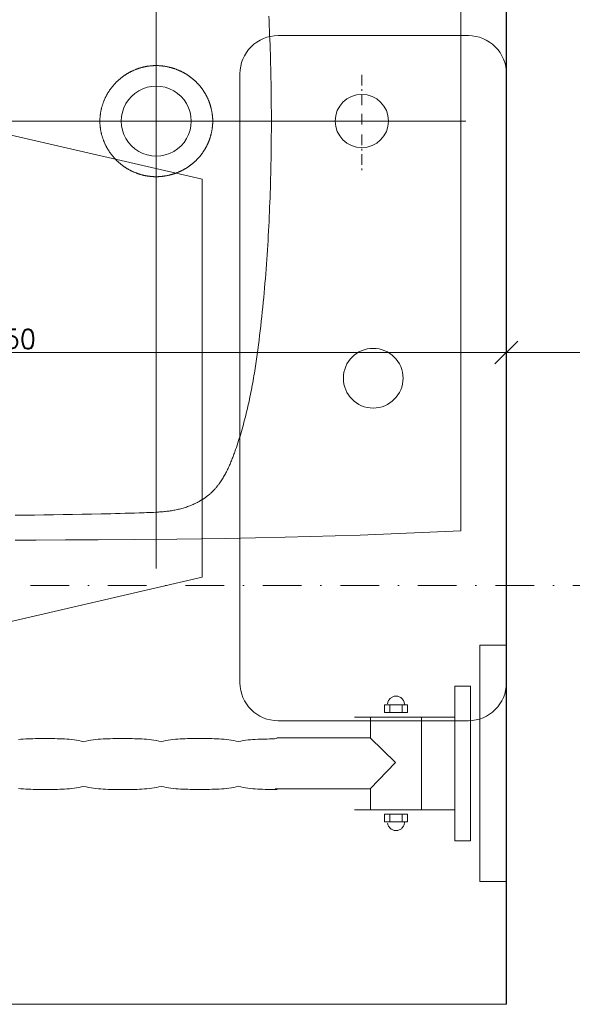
# Model space of a CAD drawing. Header units: millimetres. Extents: x -1893473 to 942156, y -568027 to 942944.
# Tile 140 of 256: x 151797 to 152160, y -498894 to -498247. Entities that reach past the tile are written whole.
import ezdxf
from ezdxf.enums import TextEntityAlignment as Align

# ---------------------------------------------------------------- set-up
doc = ezdxf.new("R2010")
doc.units = ezdxf.units.MM
doc.header["$LTSCALE"] = 0.2
doc.linetypes.add('DASHDOT', pattern=[25.4, 12.7, -6.35, 0, -6.35])
doc.linetypes.add('HIDDEN2', pattern=[4.7625, 3.175, -1.5875])
doc.layers.get('0').update_dxf_attribs({"lineweight": 0})
for name, color, linetype, lineweight in [('!! 0_ Istn-sciany', 7, 'Continuous', 30), ('!! 0_Opis_pom', 9, 'Continuous', 13), ('!! 0_Osie', 1, 'DASHDOT', 13), ('!! 1_OPIS POM NOWE', 140, 'Continuous', 5), ('!! 2_wypos-sanitarne', 240, 'Continuous', 9), ('!! wymiary osi', 250, 'Continuous', 9), ('P-Opis nadproża', 150, 'Continuous', 9), ('P-Osie', 1, 'DASHDOT', 18)]:
    doc.layers.add(name, color=color, linetype=linetype, lineweight=lineweight)
doc.layers.add('!! 2_WYBURZENIA DO REMONTU', color=7, linetype='Continuous', lineweight=0, true_color=0x4d4d4d, plot=False)
doc.layers.add('Powierzchnia', color=140, linetype='Continuous', lineweight=5, plot=False)
doc.styles.add('ARIAL', font='tahoma.ttf')
doc.styles.add('TXT', font='simplex.shx')
doc.dimstyles.new('DIM50', dxfattribs={"dimscale": 5, "dimtxt": 2.5, "dimasz": 1.5, "dimexe": 0, "dimexo": 0, "dimgap": 0.5, "dimtad": 1, "dimdec": 4, "dimrnd": 0.5, "dimdsep": 46, "dimtxsty": 'TXT', "dimblk1": 'TICK1', "dimblk2": 'TICK1', "dimsah": 1, "dimcen": 0, "dimse1": 1, "dimse2": 1, "dimclrd": 1, "dimclre": 7, "dimclrt": 9, "dimadec": 0, "dimazin": 0, "dimtfac": 1, "dimtdec": 4, "dimtmove": 2, "dimatfit": 3, "dimldrblk": 'TICK1', "dimfxl": 1, "dimtolj": 1, "dimarcsym": 0})

# ---------------------------------------------------------------- blocks, each defined once
blk = doc.blocks.new('BLOK OSI')
at = {"layer": 'P-Osie'}
blk.add_lwpolyline([(48625.506, -198090.088), (53810.61, -198090.088)], dxfattribs=at)
blk = doc.blocks.new('A$C351F644B')
for p, q in [((-16.707, 35.716), (-13.073, 19.983)), ((16.707, 35.716), (13.073, 19.983)), ((13.073, 19.983), (-13.073, 19.983)), ((-20, 17.5), (20, 17.5)), ((-22.5, 2.5), (-22.5, 15)), ((22.5, 15), (22.5, 2.5)), ((20, 0), (-20, 0))]:
    blk.add_line(p, q)
blk.add_circle((0, 8.75), 1.959)
for centre, start, end in [((-20, 15), 90, 180), ((20, 15), 0, 90), ((-20, 2.5), 180, 270), ((20, 2.5), 270, 0)]:
    blk.add_arc(centre, 2.5, start, end)
blk = doc.blocks.new('umywalka niep')
for p, q in [((-1.75, -33.909), (-1.75, -49.44)), ((0, -33.909), (-1.75, -33.909)), ((0, -49.44), (0, -33.909)), ((-2.363, -36.598), (-3.378, -36.598)), ((-3.378, -36.598), (-3.378, -46.752)), ((-2.363, -46.752), (-2.363, -36.598)), ((-7.708, -37.502), (-7.736, -37.547)), ((-7.677, -37.459), (-7.708, -37.502)), ((-7.641, -37.42), (-7.677, -37.459)), ((-7.602, -37.384), (-7.641, -37.42)), ((-7.559, -37.352), (-7.602, -37.384)), ((-7.514, -37.325), (-7.559, -37.352)), ((-7.465, -37.302), (-7.514, -37.325)), ((-7.415, -37.283), (-7.465, -37.302)), ((-7.362, -37.269), (-7.415, -37.283)), ((-7.307, -37.261), (-7.362, -37.269)), ((-7.25, -37.258), (-7.307, -37.261)), ((-7.194, -37.261), (-7.25, -37.258)), ((-7.139, -37.269), (-7.194, -37.261)), ((-7.087, -37.283), (-7.139, -37.269)), ((-7.036, -37.302), (-7.087, -37.283)), ((-6.988, -37.325), (-7.036, -37.302)), ((-6.942, -37.352), (-6.988, -37.325)), ((-6.899, -37.384), (-6.942, -37.352)), ((-6.86, -37.42), (-6.899, -37.384)), ((-6.824, -37.459), (-6.86, -37.42)), ((-6.793, -37.502), (-6.824, -37.459)), ((-6.765, -37.547), (-6.793, -37.502)), ((-8.012, -38.34), (-8.012, -37.833)), ((-8.012, -37.833), (-6.489, -37.833)), ((-7.792, -37.699), (-7.8, -37.754)), ((-7.778, -37.646), (-7.792, -37.699)), ((-7.759, -37.596), (-7.778, -37.646)), ((-7.736, -37.547), (-7.759, -37.596)), ((-7.651, -37.828), (-7.651, -38.328)), ((-6.849, -37.828), (-6.849, -38.328)), ((-6.741, -37.596), (-6.765, -37.547)), ((-6.723, -37.646), (-6.741, -37.596)), ((-6.709, -37.699), (-6.723, -37.646)), ((-6.701, -37.754), (-6.709, -37.699)), ((-6.698, -37.811), (-6.701, -37.754)), ((-6.698, -37.811), (-6.698, -37.811)), ((-6.489, -37.833), (-6.489, -38.34)), ((-3.384, -38.628), (-9.984, -38.628)), ((-8.935, -39.986), (-8.935, -38.626)), ((-6.489, -38.34), (-8.012, -38.34)), ((-5.584, -44.689), (-5.584, -38.626)), ((-31.893, -40.092), (-32.052, -40.108)), ((-31.734, -40.078), (-31.893, -40.092)), ((-31.574, -40.068), (-31.734, -40.078)), ((-31.415, -40.06), (-31.574, -40.068)), ((-31.256, -40.054), (-31.415, -40.06)), ((-31.097, -40.05), (-31.256, -40.054)), ((-30.938, -40.047), (-31.097, -40.05)), ((-30.779, -40.046), (-30.938, -40.047)), ((-30.619, -40.045), (-30.779, -40.046)), ((-30.46, -40.045), (-30.619, -40.045)), ((-30.301, -40.045), (-30.46, -40.045)), ((-30.142, -40.045), (-30.301, -40.045)), ((-29.984, -40.045), (-30.142, -40.045)), ((-29.825, -40.046), (-29.984, -40.045)), ((-29.666, -40.047), (-29.825, -40.046)), ((-29.508, -40.05), (-29.666, -40.047)), ((-29.349, -40.054), (-29.508, -40.05)), ((-29.19, -40.06), (-29.349, -40.054)), ((-29.031, -40.068), (-29.19, -40.06)), ((-28.873, -40.079), (-29.031, -40.068)), ((-28.714, -40.092), (-28.873, -40.079)), ((-28.556, -40.108), (-28.714, -40.092)), ((-26.81, -40.092), (-26.968, -40.108)), ((-26.651, -40.079), (-26.81, -40.092)), ((-26.492, -40.069), (-26.651, -40.079)), ((-26.333, -40.06), (-26.492, -40.069)), ((-26.175, -40.054), (-26.333, -40.06)), ((-26.016, -40.05), (-26.175, -40.054)), ((-25.857, -40.048), (-26.016, -40.05)), ((-25.699, -40.046), (-25.857, -40.048)), ((-25.54, -40.046), (-25.699, -40.046)), ((-25.381, -40.046), (-25.54, -40.046)), ((-25.222, -40.046), (-25.381, -40.046)), ((-25.063, -40.046), (-25.222, -40.046)), ((-24.904, -40.046), (-25.063, -40.046)), ((-24.745, -40.046), (-24.904, -40.046)), ((-24.586, -40.048), (-24.745, -40.046)), ((-24.427, -40.05), (-24.586, -40.048)), ((-24.267, -40.055), (-24.427, -40.05)), ((-24.108, -40.06), (-24.267, -40.055)), ((-23.949, -40.069), (-24.108, -40.06)), ((-23.79, -40.079), (-23.949, -40.069)), ((-23.63, -40.092), (-23.79, -40.079)), ((-23.471, -40.109), (-23.63, -40.092)), ((-21.743, -40.09), (-21.902, -40.107)), ((-21.583, -40.076), (-21.743, -40.09)), ((-21.423, -40.065), (-21.583, -40.076)), ((-21.262, -40.057), (-21.423, -40.065)), ((-21.101, -40.05), (-21.262, -40.057)), ((-20.94, -40.045), (-21.101, -40.05)), ((-20.78, -40.042), (-20.94, -40.045)), ((-20.62, -40.04), (-20.78, -40.042)), ((-20.461, -40.039), (-20.62, -40.04)), ((-20.303, -40.039), (-20.461, -40.039)), ((-20.147, -40.039), (-20.303, -40.039)), ((-19.987, -40.039), (-20.147, -40.039)), ((-19.827, -40.039), (-19.987, -40.039)), ((-19.667, -40.04), (-19.827, -40.039)), ((-19.507, -40.042), (-19.667, -40.04)), ((-19.347, -40.045), (-19.507, -40.042)), ((-19.187, -40.05), (-19.347, -40.045)), ((-19.028, -40.056), (-19.187, -40.05)), ((-18.868, -40.065), (-19.028, -40.056)), ((-18.708, -40.075), (-18.868, -40.065)), ((-18.549, -40.089), (-18.708, -40.075)), ((-18.39, -40.105), (-18.549, -40.089)), ((-16.336, -40.091), (-16.493, -40.098)), ((-16.179, -40.085), (-16.336, -40.091)), ((-16.022, -40.08), (-16.179, -40.085)), ((-15.865, -40.076), (-16.022, -40.08)), ((-15.708, -40.072), (-15.865, -40.076)), ((-15.551, -40.066), (-15.708, -40.072)), ((-15.394, -40.06), (-15.551, -40.066)), ((-15.237, -40.051), (-15.394, -40.06)), ((-15.08, -40.04), (-15.237, -40.051)), ((-8.959, -40), (-15.082, -40)), ((-15.08, -40.04), (-15.08, -40.04)), ((-7.293, -41.621), (-8.946, -39.994)), ((-28.397, -40.128), (-28.556, -40.108)), ((-28.238, -40.152), (-28.397, -40.128)), ((-28.079, -40.179), (-28.238, -40.152)), ((-27.92, -40.211), (-28.079, -40.179)), ((-27.761, -40.248), (-27.92, -40.211)), ((-27.603, -40.211), (-27.761, -40.248)), ((-27.444, -40.179), (-27.603, -40.211)), ((-27.286, -40.152), (-27.444, -40.179)), ((-27.127, -40.128), (-27.286, -40.152)), ((-26.968, -40.108), (-27.127, -40.128)), ((-23.312, -40.129), (-23.471, -40.109)), ((-23.153, -40.152), (-23.312, -40.129)), ((-22.993, -40.18), (-23.153, -40.152)), ((-22.834, -40.212), (-22.993, -40.18)), ((-22.675, -40.249), (-22.834, -40.212)), ((-22.524, -40.212), (-22.675, -40.249)), ((-22.371, -40.18), (-22.524, -40.212)), ((-22.216, -40.152), (-22.371, -40.18)), ((-22.06, -40.128), (-22.216, -40.152)), ((-21.902, -40.107), (-22.06, -40.128)), ((-18.23, -40.125), (-18.39, -40.105)), ((-18.07, -40.148), (-18.23, -40.125)), ((-17.911, -40.175), (-18.07, -40.148)), ((-17.751, -40.207), (-17.911, -40.175)), ((-17.591, -40.243), (-17.751, -40.207)), ((-17.434, -40.207), (-17.591, -40.243)), ((-17.278, -40.178), (-17.434, -40.207)), ((-17.121, -40.154), (-17.278, -40.178)), ((-16.964, -40.135), (-17.121, -40.154)), ((-16.807, -40.119), (-16.964, -40.135)), ((-16.65, -40.107), (-16.807, -40.119)), ((-16.493, -40.098), (-16.65, -40.107)), ((-8.951, -43.352), (-7.293, -41.621)), ((-31.884, -43.338), (-32.045, -43.322)), ((-28.549, -43.322), (-28.706, -43.339)), ((-28.391, -43.303), (-28.549, -43.322)), ((-28.233, -43.279), (-28.391, -43.303)), ((-28.074, -43.252), (-28.233, -43.279)), ((-27.914, -43.221), (-28.074, -43.252)), ((-27.754, -43.186), (-27.914, -43.221)), ((-27.596, -43.221), (-27.754, -43.186)), ((-27.437, -43.252), (-27.596, -43.221)), ((-27.278, -43.279), (-27.437, -43.252)), ((-27.119, -43.303), (-27.278, -43.279)), ((-26.96, -43.322), (-27.119, -43.303)), ((-26.801, -43.339), (-26.96, -43.322)), ((-23.459, -43.323), (-23.618, -43.339)), ((-23.299, -43.303), (-23.459, -43.323)), ((-23.14, -43.28), (-23.299, -43.303)), ((-22.98, -43.253), (-23.14, -43.28)), ((-22.821, -43.222), (-22.98, -43.253)), ((-22.661, -43.187), (-22.821, -43.222)), ((-22.506, -43.222), (-22.661, -43.187)), ((-22.35, -43.253), (-22.506, -43.222)), ((-22.194, -43.279), (-22.35, -43.253)), ((-22.037, -43.302), (-22.194, -43.279)), ((-21.879, -43.321), (-22.037, -43.302)), ((-21.721, -43.337), (-21.879, -43.321)), ((-18.379, -43.319), (-18.538, -43.335)), ((-18.221, -43.299), (-18.379, -43.319)), ((-18.065, -43.275), (-18.221, -43.299)), ((-17.91, -43.248), (-18.065, -43.275)), ((-17.757, -43.216), (-17.91, -43.248)), ((-17.606, -43.18), (-17.757, -43.216)), ((-17.449, -43.216), (-17.606, -43.18)), ((-17.291, -43.248), (-17.449, -43.216)), ((-17.133, -43.275), (-17.291, -43.248)), ((-16.974, -43.299), (-17.133, -43.275)), ((-16.815, -43.319), (-16.974, -43.299)), ((-16.656, -43.335), (-16.815, -43.319)), ((-31.723, -43.352), (-31.884, -43.338)), ((-31.562, -43.363), (-31.723, -43.352)), ((-31.402, -43.371), (-31.562, -43.363)), ((-31.241, -43.377), (-31.402, -43.371)), ((-31.08, -43.382), (-31.241, -43.377)), ((-30.919, -43.385), (-31.08, -43.382)), ((-30.759, -43.387), (-30.919, -43.385)), ((-30.598, -43.388), (-30.759, -43.387)), ((-30.437, -43.388), (-30.598, -43.388)), ((-30.276, -43.389), (-30.437, -43.388)), ((-30.119, -43.388), (-30.276, -43.389)), ((-29.962, -43.388), (-30.119, -43.388)), ((-29.805, -43.387), (-29.962, -43.388)), ((-29.648, -43.385), (-29.805, -43.387)), ((-29.491, -43.382), (-29.648, -43.385)), ((-29.334, -43.377), (-29.491, -43.382)), ((-29.178, -43.371), (-29.334, -43.377)), ((-29.021, -43.363), (-29.178, -43.371)), ((-28.864, -43.352), (-29.021, -43.363)), ((-28.706, -43.339), (-28.864, -43.352)), ((-26.642, -43.352), (-26.801, -43.339)), ((-26.483, -43.363), (-26.642, -43.352)), ((-26.325, -43.372), (-26.483, -43.363)), ((-26.166, -43.378), (-26.325, -43.372)), ((-26.007, -43.383), (-26.166, -43.378)), ((-25.848, -43.386), (-26.007, -43.383)), ((-25.69, -43.388), (-25.848, -43.386)), ((-25.531, -43.389), (-25.69, -43.388)), ((-25.371, -43.389), (-25.531, -43.389)), ((-25.212, -43.389), (-25.371, -43.389)), ((-25.053, -43.389), (-25.212, -43.389)), ((-24.894, -43.389), (-25.053, -43.389)), ((-24.734, -43.388), (-24.894, -43.389)), ((-24.575, -43.386), (-24.734, -43.388)), ((-24.415, -43.383), (-24.575, -43.386)), ((-24.256, -43.378), (-24.415, -43.383)), ((-24.096, -43.372), (-24.256, -43.378)), ((-23.937, -43.363), (-24.096, -43.372)), ((-23.778, -43.352), (-23.937, -43.363)), ((-23.618, -43.339), (-23.778, -43.352)), ((-21.562, -43.35), (-21.721, -43.337)), ((-21.404, -43.36), (-21.562, -43.35)), ((-21.246, -43.368), (-21.404, -43.36)), ((-21.087, -43.373), (-21.246, -43.368)), ((-20.929, -43.377), (-21.087, -43.373)), ((-20.771, -43.38), (-20.929, -43.377)), ((-20.614, -43.382), (-20.771, -43.38)), ((-20.458, -43.382), (-20.614, -43.382)), ((-20.302, -43.382), (-20.458, -43.382)), ((-20.147, -43.383), (-20.302, -43.382)), ((-19.988, -43.382), (-20.147, -43.383)), ((-19.827, -43.382), (-19.988, -43.382)), ((-19.666, -43.381), (-19.827, -43.382)), ((-19.505, -43.38), (-19.666, -43.381)), ((-19.343, -43.377), (-19.505, -43.38)), ((-19.181, -43.373), (-19.343, -43.377)), ((-19.02, -43.367), (-19.181, -43.373)), ((-18.858, -43.359), (-19.02, -43.367)), ((-18.697, -43.348), (-18.858, -43.359)), ((-18.538, -43.335), (-18.697, -43.348)), ((-16.496, -43.349), (-16.656, -43.335)), ((-16.336, -43.359), (-16.496, -43.349)), ((-16.176, -43.367), (-16.336, -43.359)), ((-16.015, -43.374), (-16.176, -43.367)), ((-15.855, -43.378), (-16.015, -43.374)), ((-15.695, -43.381), (-15.855, -43.378)), ((-15.535, -43.382), (-15.695, -43.381)), ((-15.374, -43.383), (-15.535, -43.382)), ((-15.215, -43.383), (-15.374, -43.383)), ((-15.055, -43.383), (-15.215, -43.383)), ((-15.192, -43.352), (-8.951, -43.352)), ((-15.055, -43.383), (-15.055, -43.383)), ((-8.935, -44.689), (-8.935, -43.359)), ((-3.384, -44.721), (-9.984, -44.721)), ((-8.012, -45.514), (-8.012, -45.006)), ((-8.012, -45.006), (-6.489, -45.006)), ((-7.651, -45.518), (-7.651, -45.019)), ((-6.849, -45.518), (-6.849, -45.019)), ((-6.489, -45.006), (-6.489, -45.514)), ((-6.489, -45.514), (-8.012, -45.514)), ((-7.792, -45.647), (-7.8, -45.592)), ((-7.778, -45.7), (-7.792, -45.647)), ((-7.759, -45.751), (-7.778, -45.7)), ((-7.736, -45.799), (-7.759, -45.751)), ((-7.708, -45.845), (-7.736, -45.799)), ((-7.677, -45.887), (-7.708, -45.845)), ((-7.641, -45.926), (-7.677, -45.887)), ((-6.824, -45.887), (-6.86, -45.926)), ((-6.793, -45.845), (-6.824, -45.887)), ((-6.765, -45.799), (-6.793, -45.845)), ((-6.741, -45.751), (-6.765, -45.799)), ((-6.723, -45.7), (-6.741, -45.751)), ((-6.709, -45.647), (-6.723, -45.7)), ((-6.701, -45.592), (-6.709, -45.647)), ((-6.698, -45.536), (-6.701, -45.592)), ((-6.698, -45.536), (-6.698, -45.536)), ((-7.602, -45.962), (-7.641, -45.926)), ((-7.559, -45.994), (-7.602, -45.962)), ((-7.514, -46.022), (-7.559, -45.994)), ((-7.465, -46.045), (-7.514, -46.022)), ((-7.415, -46.064), (-7.465, -46.045)), ((-7.362, -46.077), (-7.415, -46.064)), ((-7.307, -46.086), (-7.362, -46.077)), ((-7.25, -46.089), (-7.307, -46.086)), ((-7.194, -46.086), (-7.25, -46.089)), ((-7.139, -46.077), (-7.194, -46.086)), ((-7.087, -46.064), (-7.139, -46.077)), ((-7.036, -46.045), (-7.087, -46.064)), ((-6.988, -46.022), (-7.036, -46.045)), ((-6.942, -45.994), (-6.988, -46.022)), ((-6.899, -45.962), (-6.942, -45.994)), ((-6.86, -45.926), (-6.899, -45.962)), ((-3.378, -46.752), (-2.363, -46.752)), ((-1.75, -49.44), (0, -49.44))]:
    blk.add_line(p, q)
blk = doc.blocks.new('A$Cfa5879fe')
for points in [[(-0.26899, -0.00001), (0.26899, 0.00001)], [(-0.269, -0.00004), (-0.27185, -0.06611), (-0.27328, -0.11534), (-0.27405, -0.15428), (-0.2745, -0.18653), (-0.27478, -0.21409), (-0.27495, -0.23818), (-0.27507, -0.25961), (-0.27513, -0.27892), (-0.27514, -0.28919)], [(-0.03104, -0.06497), (-0.0322, -0.06497)], [(-0.0217, -0.06497), (-0.0287, -0.06497)], [(-0.0182, -0.06497), (-0.01937, -0.06497)], [(-0.00887, -0.06497), (-0.01587, -0.06497)], [(0.00475, -0.06495), (-0.00225, -0.06495)], [(0.01758, -0.06495), (0.01058, -0.06495)], [(0.02108, -0.06495), (0.01991, -0.06495)], [(0.03041, -0.06495), (0.02341, -0.06495)], [(-0.00005, -0.12438), (-0.00319, -0.12438), (-0.00632, -0.12439), (-0.00946, -0.12441), (-0.01259, -0.12444), (-0.01572, -0.12447), (-0.01886, -0.1245), (-0.02199, -0.12455), (-0.02512, -0.1246), (-0.02826, -0.12466), (-0.03139, -0.12472), (-0.03452, -0.12479), (-0.03766, -0.12487), (-0.04079, -0.12496), (-0.04392, -0.12505), (-0.04705, -0.12515), (-0.05019, -0.12526), (-0.05332, -0.12538), (-0.05645, -0.1255), (-0.05958, -0.12563), (-0.06271, -0.12577), (-0.06584, -0.12592), (-0.06897, -0.12607), (-0.0721, -0.12624), (-0.07523, -0.12641), (-0.07836, -0.12659), (-0.08149, -0.12677), (-0.08462, -0.12697), (-0.08774, -0.12718), (-0.09087, -0.12739), (-0.094, -0.12761), (-0.09712, -0.12784), (-0.10025, -0.12808), (-0.10337, -0.12833), (-0.10649, -0.12859), (-0.10961, -0.12886), (-0.11274, -0.12914), (-0.11586, -0.12943), (-0.11898, -0.12972), (-0.1221, -0.13003), (-0.12521, -0.13035), (-0.12833, -0.13067), (-0.13145, -0.13101), (-0.13456, -0.13135), (-0.13767, -0.13171), (-0.14079, -0.13208), (-0.1439, -0.13246), (-0.14545, -0.13265), (-0.14701, -0.13285), (-0.14856, -0.13305), (-0.15011, -0.13326), (-0.15167, -0.13347), (-0.15322, -0.13368), (-0.15477, -0.1339), (-0.15632, -0.13412), (-0.15787, -0.13435), (-0.15942, -0.13458), (-0.16097, -0.13482), (-0.16252, -0.13506), (-0.16407, -0.13531), (-0.16561, -0.13556), (-0.16716, -0.13582), (-0.1687, -0.13608), (-0.17025, -0.13635), (-0.17179, -0.13663), (-0.17333, -0.13691), (-0.17487, -0.1372), (-0.17641, -0.13749), (-0.17795, -0.13779), (-0.17948, -0.1381), (-0.18102, -0.13842), (-0.18255, -0.13874), (-0.18408, -0.13907), (-0.18562, -0.13941), (-0.18714, -0.13975), (-0.18867, -0.1401), (-0.1902, -0.14046), (-0.19172, -0.14083), (-0.19324, -0.14121), (-0.19476, -0.14159), (-0.19628, -0.14198), (-0.19779, -0.14238), (-0.1993, -0.14279), (-0.20081, -0.14321), (-0.20232, -0.14364), (-0.20383, -0.14407), (-0.20533, -0.14452), (-0.20683, -0.14497), (-0.20833, -0.14543), (-0.20982, -0.1459), (-0.21131, -0.14638), (-0.2128, -0.14687), (-0.21429, -0.14737), (-0.21577, -0.14788), (-0.21725, -0.1484), (-0.21799, -0.14866), (-0.21872, -0.14893), (-0.21946, -0.1492), (-0.22019, -0.14947), (-0.22093, -0.14975), (-0.22166, -0.15003), (-0.22238, -0.15032), (-0.22311, -0.15061), (-0.22384, -0.15091), (-0.22456, -0.15121), (-0.22528, -0.15152), (-0.226, -0.15183), (-0.22671, -0.15215), (-0.22743, -0.15248), (-0.22814, -0.15281), (-0.22884, -0.15315), (-0.22955, -0.1535), (-0.23025, -0.15385), (-0.23094, -0.15421), (-0.23163, -0.15458), (-0.23232, -0.15496), (-0.233, -0.15534), (-0.23368, -0.15573), (-0.23435, -0.15614), (-0.23502, -0.15655), (-0.23568, -0.15697), (-0.23634, -0.1574), (-0.23699, -0.15784), (-0.23763, -0.15829), (-0.23826, -0.15875), (-0.23858, -0.15898), (-0.23889, -0.15922), (-0.2392, -0.15946), (-0.23951, -0.1597), (-0.23982, -0.15995), (-0.24012, -0.16019), (-0.24042, -0.16044), (-0.24072, -0.1607), (-0.24102, -0.16095), (-0.24131, -0.16121), (-0.24161, -0.16147), (-0.2419, -0.16173), (-0.24218, -0.162), (-0.24247, -0.16227), (-0.24275, -0.16254), (-0.24303, -0.16282), (-0.24331, -0.1631), (-0.24358, -0.16338), (-0.24385, -0.16366), (-0.24412, -0.16394), (-0.24438, -0.16423), (-0.24465, -0.16452), (-0.2449, -0.16482), (-0.24516, -0.16512), (-0.24541, -0.16542), (-0.24566, -0.16572), (-0.24591, -0.16602), (-0.24615, -0.16633), (-0.24639, -0.16664), (-0.24663, -0.16695), (-0.24686, -0.16727), (-0.24709, -0.16758), (-0.24732, -0.1679), (-0.24754, -0.16822), (-0.24776, -0.16855), (-0.24798, -0.16887), (-0.2482, -0.1692), (-0.24841, -0.16953), (-0.24862, -0.16986), (-0.24882, -0.1702), (-0.24903, -0.17053), (-0.24923, -0.17087), (-0.24943, -0.17121), (-0.24962, -0.17155), (-0.24981, -0.17189), (-0.25, -0.17223), (-0.25019, -0.17258), (-0.25037, -0.17292), (-0.25073, -0.17362), (-0.25107, -0.17433), (-0.25141, -0.17503), (-0.25173, -0.17575), (-0.25204, -0.17647), (-0.25234, -0.17719), (-0.25263, -0.17792), (-0.25291, -0.17865), (-0.25318, -0.17939), (-0.25344, -0.18013), (-0.25368, -0.18087), (-0.25392, -0.18162), (-0.25414, -0.18237), (-0.25436, -0.18312), (-0.25456, -0.18388), (-0.25475, -0.18464), (-0.25494, -0.1854), (-0.25511, -0.18617), (-0.25528, -0.18693), (-0.25543, -0.1877), (-0.25558, -0.18847), (-0.25571, -0.18924), (-0.25584, -0.19002), (-0.25596, -0.19079), (-0.25607, -0.19157), (-0.25617, -0.19234), (-0.25627, -0.19312), (-0.25636, -0.1939), (-0.25644, -0.19468), (-0.25651, -0.19546), (-0.25658, -0.19624), (-0.25665, -0.19702), (-0.25671, -0.1978), (-0.25676, -0.19858), (-0.25681, -0.19937), (-0.25686, -0.20015), (-0.25694, -0.20171), (-0.25701, -0.20328), (-0.25708, -0.20484), (-0.25713, -0.20641), (-0.25719, -0.20798), (-0.25729, -0.21111), (-0.25739, -0.21424), (-0.25748, -0.21737), (-0.25757, -0.22051), (-0.25766, -0.22364), (-0.25774, -0.22677), (-0.25782, -0.2299), (-0.25789, -0.23304), (-0.25797, -0.23617), (-0.2581, -0.24244), (-0.25822, -0.2487), (-0.25834, -0.25497), (-0.25844, -0.26124), (-0.25853, -0.2675), (-0.25862, -0.27377), (-0.2587, -0.28004), (-0.25878, -0.28631), (-0.25884, -0.29257)], [(0.00007, -0.12438), (0.0032, -0.12438), (0.00633, -0.12439), (0.00947, -0.12441), (0.0126, -0.12444), (0.01573, -0.12447), (0.01887, -0.1245), (0.022, -0.12455), (0.02514, -0.1246), (0.02827, -0.12466), (0.0314, -0.12472), (0.03454, -0.12479), (0.03767, -0.12487), (0.0408, -0.12496), (0.04393, -0.12505), (0.04707, -0.12515), (0.0502, -0.12526), (0.05333, -0.12538), (0.05646, -0.1255), (0.05959, -0.12563), (0.06272, -0.12577), (0.06585, -0.12592), (0.06898, -0.12607)], [(0.00001, -0.16287), (-0.00027, -0.16287), (-0.00055, -0.16288), (-0.00083, -0.16289), (-0.00111, -0.1629), (-0.00139, -0.16291), (-0.00167, -0.16293), (-0.00195, -0.16295), (-0.00223, -0.16297), (-0.0025, -0.16299), (-0.00278, -0.16301), (-0.00306, -0.16304), (-0.00334, -0.16307), (-0.00362, -0.1631), (-0.00389, -0.16313), (-0.00417, -0.16316), (-0.00445, -0.1632), (-0.00473, -0.16324), (-0.005, -0.16328), (-0.00528, -0.16332), (-0.00555, -0.16336), (-0.00583, -0.16341), (-0.0061, -0.16346), (-0.00638, -0.16351), (-0.00665, -0.16356), (-0.00693, -0.16361), (-0.0072, -0.16367), (-0.00747, -0.16373), (-0.00775, -0.16379), (-0.00802, -0.16385), (-0.00829, -0.16391), (-0.00856, -0.16398), (-0.00883, -0.16405), (-0.0091, -0.16412), (-0.00937, -0.16419), (-0.00964, -0.16427), (-0.00991, -0.16434), (-0.01018, -0.16442), (-0.01045, -0.1645), (-0.01071, -0.16458), (-0.01098, -0.16467), (-0.01125, -0.16476), (-0.01151, -0.16484), (-0.01178, -0.16494), (-0.01204, -0.16503), (-0.0123, -0.16512), (-0.01256, -0.16522), (-0.01283, -0.16532), (-0.01309, -0.16542), (-0.01335, -0.16552), (-0.0136, -0.16563), (-0.01386, -0.16573), (-0.01412, -0.16584), (-0.01438, -0.16595), (-0.01463, -0.16607), (-0.01489, -0.16618), (-0.01514, -0.1663), (-0.01539, -0.16642), (-0.01565, -0.16654), (-0.0159, -0.16666), (-0.01615, -0.16678), (-0.0164, -0.16691), (-0.01664, -0.16704), (-0.01689, -0.16717), (-0.01714, -0.1673), (-0.01738, -0.16744), (-0.01763, -0.16757), (-0.01787, -0.16771), (-0.01811, -0.16785), (-0.01835, -0.16799), (-0.01859, -0.16814), (-0.01883, -0.16828), (-0.01907, -0.16843), (-0.0193, -0.16858), (-0.01954, -0.16873), (-0.01977, -0.16888), (-0.02001, -0.16904), (-0.02024, -0.16919), (-0.02047, -0.16935), (-0.0207, -0.16951), (-0.02092, -0.16967), (-0.02115, -0.16984), (-0.02138, -0.17), (-0.0216, -0.17017), (-0.02182, -0.17034), (-0.02204, -0.17051), (-0.02226, -0.17068), (-0.02248, -0.17085), (-0.0227, -0.17103), (-0.02292, -0.17121), (-0.02313, -0.17139), (-0.02334, -0.17157), (-0.02356, -0.17175), (-0.02377, -0.17193), (-0.02398, -0.17212), (-0.02418, -0.1723), (-0.02439, -0.17249), (-0.02459, -0.17268), (-0.0248, -0.17287), (-0.025, -0.17307), (-0.0252, -0.17326), (-0.0254, -0.17346), (-0.0256, -0.17366), (-0.02579, -0.17385), (-0.02599, -0.17405), (-0.02618, -0.17426), (-0.02637, -0.17446), (-0.02656, -0.17467), (-0.02675, -0.17487), (-0.02694, -0.17508), (-0.02712, -0.17529), (-0.02731, -0.1755), (-0.02749, -0.17571), (-0.02767, -0.17592), (-0.02785, -0.17614), (-0.02802, -0.17635), (-0.0282, -0.17657), (-0.02837, -0.17679), (-0.02855, -0.17701), (-0.02872, -0.17723), (-0.02889, -0.17745), (-0.02905, -0.17768), (-0.02922, -0.1779), (-0.02938, -0.17813), (-0.02955, -0.17836), (-0.02971, -0.17858), (-0.02987, -0.17881), (-0.03002, -0.17904), (-0.03018, -0.17928), (-0.03033, -0.17951), (-0.03049, -0.17974), (-0.03064, -0.17998), (-0.03079, -0.18022), (-0.03093, -0.18045), (-0.03108, -0.18069), (-0.03122, -0.18093), (-0.03136, -0.18117), (-0.0315, -0.18141), (-0.03164, -0.18166), (-0.03178, -0.1819), (-0.03191, -0.18215), (-0.03204, -0.18239), (-0.03218, -0.18264), (-0.0323, -0.18289), (-0.03243, -0.18313), (-0.03256, -0.18338), (-0.03268, -0.18364), (-0.0328, -0.18389), (-0.03292, -0.18414), (-0.03304, -0.18439), (-0.03315, -0.18465), (-0.03327, -0.1849), (-0.03338, -0.18516), (-0.03349, -0.18542), (-0.0336, -0.18567), (-0.0337, -0.18593), (-0.03381, -0.18619), (-0.03391, -0.18645), (-0.03401, -0.18671), (-0.03411, -0.18697), (-0.0342, -0.18724), (-0.0343, -0.1875), (-0.03439, -0.18776), (-0.03448, -0.18803), (-0.03457, -0.18829), (-0.03465, -0.18856), (-0.03474, -0.18882), (-0.03482, -0.18909), (-0.0349, -0.18936), (-0.03498, -0.18963), (-0.03506, -0.1899), (-0.03513, -0.19016), (-0.0352, -0.19043), (-0.03527, -0.1907), (-0.03534, -0.19098), (-0.03541, -0.19125), (-0.03547, -0.19152), (-0.03554, -0.19179), (-0.0356, -0.19206), (-0.03566, -0.19234), (-0.03571, -0.19261), (-0.03577, -0.19288), (-0.03582, -0.19316), (-0.03587, -0.19343), (-0.03592, -0.19371), (-0.03597, -0.19398), (-0.03602, -0.19426), (-0.03606, -0.19453), (-0.0361, -0.19481), (-0.03614, -0.19509), (-0.03618, -0.19536), (-0.03621, -0.19564), (-0.03624, -0.19592), (-0.03627, -0.1962), (-0.0363, -0.19647), (-0.03633, -0.19675), (-0.03635, -0.19703), (-0.03638, -0.19731), (-0.0364, -0.19759), (-0.03641, -0.19787), (-0.03643, -0.19815), (-0.03644, -0.19843), (-0.03646, -0.1987), (-0.03647, -0.19898), (-0.03647, -0.19926), (-0.03648, -0.19954), (-0.03648, -0.19982), (-0.03648, -0.2001), (-0.03648, -0.20038), (-0.03648, -0.20066), (-0.03647, -0.20094), (-0.03647, -0.20122), (-0.03646, -0.2015), (-0.03645, -0.20178), (-0.03643, -0.20206), (-0.03642, -0.20233), (-0.0364, -0.20261), (-0.03638, -0.20289), (-0.03635, -0.20317), (-0.03633, -0.20345), (-0.0363, -0.20373), (-0.03627, -0.204), (-0.03624, -0.20428), (-0.03621, -0.20456), (-0.03618, -0.20484), (-0.03614, -0.20511), (-0.0361, -0.20539), (-0.03606, -0.20567), (-0.03601, -0.20594), (-0.03597, -0.20622), (-0.03592, -0.2065), (-0.03587, -0.20677), (-0.03582, -0.20705), (-0.03576, -0.20732), (-0.03571, -0.2076), (-0.03565, -0.20787), (-0.03559, -0.20814), (-0.03552, -0.20842), (-0.03546, -0.20869), (-0.03539, -0.20896), (-0.03532, -0.20923), (-0.03525, -0.2095), (-0.03518, -0.20977), (-0.0351, -0.21004), (-0.03502, -0.21031), (-0.03495, -0.21058), (-0.03486, -0.21085), (-0.03478, -0.21112), (-0.0347, -0.21138), (-0.03461, -0.21165), (-0.03452, -0.21191), (-0.03443, -0.21218), (-0.03433, -0.21244), (-0.03424, -0.2127), (-0.03414, -0.21297), (-0.03404, -0.21323), (-0.03394, -0.21349), (-0.03381, -0.21381), (-0.03368, -0.21412), (-0.03355, -0.21444), (-0.03341, -0.21475), (-0.03327, -0.21506), (-0.03313, -0.21538), (-0.03299, -0.21569), (-0.03284, -0.216), (-0.03269, -0.2163), (-0.03254, -0.21661), (-0.03238, -0.21692), (-0.03222, -0.21722), (-0.03206, -0.21752), (-0.0319, -0.21782), (-0.03173, -0.21812), (-0.03156, -0.21842), (-0.03139, -0.21872), (-0.03122, -0.21901), (-0.03104, -0.2193), (-0.03086, -0.21959), (-0.03068, -0.21988), (-0.03049, -0.22017), (-0.0303, -0.22046), (-0.03011, -0.22074), (-0.02992, -0.22103), (-0.02972, -0.22131), (-0.02953, -0.22159), (-0.02932, -0.22186), (-0.02912, -0.22214), (-0.02892, -0.22241), (-0.02871, -0.22268), (-0.0285, -0.22295), (-0.02828, -0.22322), (-0.02807, -0.22349), (-0.02785, -0.22375), (-0.02763, -0.22401), (-0.02741, -0.22427), (-0.02718, -0.22453), (-0.02695, -0.22479), (-0.02672, -0.22504), (-0.02649, -0.22529), (-0.02626, -0.22554), (-0.02602, -0.22579), (-0.02578, -0.22603), (-0.02554, -0.22628), (-0.02529, -0.22652), (-0.02505, -0.22675), (-0.0248, -0.22699), (-0.02455, -0.22722), (-0.0243, -0.22746), (-0.02404, -0.22768), (-0.02379, -0.22791), (-0.02353, -0.22814), (-0.02327, -0.22836), (-0.023, -0.22858), (-0.02274, -0.22879), (-0.02247, -0.22901), (-0.0222, -0.22922), (-0.02193, -0.22943), (-0.02166, -0.22964), (-0.02139, -0.22984), (-0.02111, -0.23005), (-0.02083, -0.23024), (-0.02055, -0.23044), (-0.02027, -0.23064), (-0.01999, -0.23083), (-0.0197, -0.23102), (-0.01941, -0.2312), (-0.01912, -0.23139), (-0.01883, -0.23157), (-0.01854, -0.23175), (-0.01825, -0.23192), (-0.01795, -0.2321), (-0.01766, -0.23227), (-0.01736, -0.23243), (-0.01706, -0.2326), (-0.01675, -0.23276), (-0.01645, -0.23292), (-0.01615, -0.23308), (-0.01584, -0.23323), (-0.01553, -0.23338), (-0.01522, -0.23353), (-0.01491, -0.23367), (-0.0146, -0.23381), (-0.01429, -0.23395), (-0.01397, -0.23409), (-0.01366, -0.23422), (-0.01334, -0.23435), (-0.01302, -0.23448), (-0.0127, -0.2346), (-0.01238, -0.23472), (-0.01206, -0.23484), (-0.01174, -0.23496), (-0.01142, -0.23507), (-0.01109, -0.23518), (-0.01077, -0.23528), (-0.01044, -0.23539), (-0.01011, -0.23549), (-0.00978, -0.23558), (-0.00946, -0.23568), (-0.00913, -0.23577), (-0.00879, -0.23586), (-0.00846, -0.23594), (-0.00813, -0.23602), (-0.0078, -0.2361), (-0.00746, -0.23618), (-0.00713, -0.23625), (-0.00679, -0.23632), (-0.00646, -0.23638), (-0.00612, -0.23645), (-0.00578, -0.23651), (-0.00545, -0.23656), (-0.00511, -0.23662), (-0.00477, -0.23667), (-0.00443, -0.23672), (-0.00409, -0.23676), (-0.00375, -0.2368), (-0.00341, -0.23684), (-0.00307, -0.23687), (-0.00273, -0.23691), (-0.00239, -0.23693), (-0.00204, -0.23696), (-0.0017, -0.23698), (-0.00136, -0.237), (-0.00102, -0.23702), (-0.00068, -0.23703), (-0.00034, -0.23704), (0.00001, -0.23705), (0.00001, -0.23705)], [(0, -0.16287), (0.00028, -0.16287), (0.00056, -0.16288), (0.00084, -0.16289), (0.00111, -0.1629), (0.00139, -0.16291), (0.00167, -0.16293), (0.00195, -0.16295), (0.00223, -0.16297), (0.00251, -0.16299), (0.00279, -0.16301), (0.00307, -0.16304), (0.00334, -0.16307), (0.00362, -0.1631), (0.0039, -0.16313), (0.00418, -0.16316), (0.00445, -0.1632), (0.00473, -0.16324), (0.00501, -0.16327), (0.00528, -0.16332), (0.00556, -0.16336), (0.00583, -0.16341), (0.00611, -0.16346), (0.00638, -0.16351), (0.00666, -0.16356), (0.00693, -0.16361), (0.00721, -0.16367), (0.00748, -0.16373), (0.00775, -0.16379), (0.00803, -0.16385), (0.0083, -0.16391), (0.00857, -0.16398), (0.00884, -0.16405), (0.00911, -0.16412), (0.00938, -0.16419), (0.00965, -0.16427), (0.00992, -0.16434), (0.01019, -0.16442), (0.01045, -0.1645), (0.01072, -0.16458), (0.01099, -0.16467), (0.01125, -0.16476), (0.01152, -0.16484), (0.01178, -0.16494), (0.01204, -0.16503), (0.01231, -0.16512), (0.01257, -0.16522), (0.01283, -0.16532), (0.01309, -0.16542), (0.01335, -0.16552), (0.01361, -0.16563), (0.01387, -0.16573), (0.01413, -0.16584), (0.01438, -0.16595), (0.01464, -0.16607), (0.01489, -0.16618), (0.01515, -0.1663), (0.0154, -0.16642), (0.01565, -0.16654), (0.0159, -0.16666), (0.01615, -0.16678), (0.0164, -0.16691), (0.01665, -0.16704), (0.0169, -0.16717), (0.01714, -0.1673), (0.01739, -0.16744), (0.01763, -0.16757), (0.01787, -0.16771), (0.01812, -0.16785), (0.01836, -0.16799), (0.0186, -0.16814), (0.01884, -0.16828), (0.01907, -0.16843), (0.01931, -0.16858), (0.01954, -0.16873), (0.01978, -0.16888), (0.02001, -0.16904), (0.02024, -0.16919), (0.02047, -0.16935), (0.0207, -0.16951), (0.02093, -0.16967), (0.02116, -0.16984), (0.02138, -0.17), (0.0216, -0.17017), (0.02183, -0.17034), (0.02205, -0.17051), (0.02227, -0.17068), (0.02249, -0.17085), (0.02271, -0.17103), (0.02292, -0.17121), (0.02314, -0.17138), (0.02335, -0.17157), (0.02356, -0.17175), (0.02377, -0.17193), (0.02398, -0.17212), (0.02419, -0.1723), (0.02439, -0.17249), (0.0246, -0.17268), (0.0248, -0.17287), (0.025, -0.17307), (0.02521, -0.17326), (0.0254, -0.17346), (0.0256, -0.17365), (0.0258, -0.17385), (0.02599, -0.17405), (0.02619, -0.17426), (0.02638, -0.17446), (0.02657, -0.17466), (0.02675, -0.17487), (0.02694, -0.17508), (0.02713, -0.17529), (0.02731, -0.1755), (0.02749, -0.17571), (0.02767, -0.17592), (0.02785, -0.17614), (0.02803, -0.17635), (0.0282, -0.17657), (0.02838, -0.17679), (0.02855, -0.17701), (0.02872, -0.17723), (0.02889, -0.17745), (0.02906, -0.17768), (0.02922, -0.1779), (0.02939, -0.17813), (0.02955, -0.17835), (0.02971, -0.17858), (0.02987, -0.17881), (0.03003, -0.17904), (0.03018, -0.17928), (0.03034, -0.17951), (0.03049, -0.17974), (0.03064, -0.17998), (0.03079, -0.18021), (0.03094, -0.18045), (0.03108, -0.18069), (0.03123, -0.18093), (0.03137, -0.18117), (0.03151, -0.18141), (0.03165, -0.18166), (0.03178, -0.1819), (0.03192, -0.18214), (0.03205, -0.18239), (0.03218, -0.18264), (0.03231, -0.18289), (0.03244, -0.18313), (0.03256, -0.18338), (0.03268, -0.18363), (0.03281, -0.18389), (0.03293, -0.18414), (0.03304, -0.18439), (0.03316, -0.18465), (0.03327, -0.1849), (0.03338, -0.18516), (0.03349, -0.18541), (0.0336, -0.18567), (0.03371, -0.18593), (0.03381, -0.18619), (0.03391, -0.18645), (0.03401, -0.18671), (0.03411, -0.18697), (0.03421, -0.18723), (0.0343, -0.1875), (0.0344, -0.18776), (0.03449, -0.18803), (0.03457, -0.18829), (0.03466, -0.18856), (0.03474, -0.18882), (0.03483, -0.18909), (0.03491, -0.18936), (0.03499, -0.18963), (0.03506, -0.18989), (0.03514, -0.19016), (0.03521, -0.19043), (0.03528, -0.1907), (0.03535, -0.19097), (0.03542, -0.19125), (0.03548, -0.19152), (0.03554, -0.19179), (0.0356, -0.19206), (0.03566, -0.19234), (0.03572, -0.19261), (0.03578, -0.19288), (0.03583, -0.19316), (0.03588, -0.19343), (0.03593, -0.19371), (0.03598, -0.19398), (0.03602, -0.19426), (0.03606, -0.19453), (0.0361, -0.19481), (0.03614, -0.19509), (0.03618, -0.19536), (0.03622, -0.19564), (0.03625, -0.19592), (0.03628, -0.1962), (0.03631, -0.19647), (0.03633, -0.19675), (0.03636, -0.19703), (0.03638, -0.19731), (0.0364, -0.19759), (0.03642, -0.19787), (0.03644, -0.19815), (0.03645, -0.19842), (0.03646, -0.1987), (0.03647, -0.19898), (0.03648, -0.19926), (0.03648, -0.19954), (0.03649, -0.19982), (0.03649, -0.2001), (0.03649, -0.20038), (0.03648, -0.20066), (0.03648, -0.20094), (0.03647, -0.20122), (0.03646, -0.2015), (0.03645, -0.20178), (0.03644, -0.20205), (0.03642, -0.20233), (0.0364, -0.20261), (0.03638, -0.20289), (0.03636, -0.20317), (0.03634, -0.20345), (0.03631, -0.20373), (0.03628, -0.204), (0.03625, -0.20428), (0.03622, -0.20456), (0.03618, -0.20484), (0.03614, -0.20511), (0.0361, -0.20539), (0.03606, -0.20567), (0.03602, -0.20594), (0.03597, -0.20622), (0.03592, -0.2065), (0.03587, -0.20677), (0.03582, -0.20705), (0.03577, -0.20732), (0.03571, -0.2076), (0.03565, -0.20787), (0.03559, -0.20814), (0.03553, -0.20842), (0.03546, -0.20869), (0.0354, -0.20896), (0.03533, -0.20923), (0.03526, -0.2095), (0.03518, -0.20977), (0.03511, -0.21004), (0.03503, -0.21031), (0.03495, -0.21058), (0.03487, -0.21085), (0.03479, -0.21112), (0.0347, -0.21138), (0.03461, -0.21165), (0.03452, -0.21191), (0.03443, -0.21218), (0.03434, -0.21244), (0.03424, -0.2127), (0.03415, -0.21297), (0.03405, -0.21323), (0.03394, -0.21349), (0.03382, -0.2138), (0.03369, -0.21412), (0.03355, -0.21444), (0.03342, -0.21475), (0.03328, -0.21506), (0.03314, -0.21538), (0.03299, -0.21569), (0.03285, -0.216), (0.0327, -0.2163), (0.03254, -0.21661), (0.03239, -0.21691), (0.03223, -0.21722), (0.03207, -0.21752), (0.03191, -0.21782), (0.03174, -0.21812), (0.03157, -0.21842), (0.0314, -0.21871), (0.03122, -0.21901), (0.03105, -0.2193), (0.03087, -0.21959), (0.03068, -0.21988), (0.0305, -0.22017), (0.03031, -0.22046), (0.03012, -0.22074), (0.02993, -0.22102), (0.02973, -0.22131), (0.02953, -0.22158), (0.02933, -0.22186), (0.02913, -0.22214), (0.02892, -0.22241), (0.02871, -0.22268), (0.0285, -0.22295), (0.02829, -0.22322), (0.02807, -0.22349), (0.02786, -0.22375), (0.02763, -0.22401), (0.02741, -0.22427), (0.02719, -0.22453), (0.02696, -0.22478), (0.02673, -0.22504), (0.0265, -0.22529), (0.02626, -0.22554), (0.02602, -0.22579), (0.02579, -0.22603), (0.02554, -0.22627), (0.0253, -0.22652), (0.02505, -0.22675), (0.02481, -0.22699), (0.02456, -0.22722), (0.0243, -0.22745), (0.02405, -0.22768), (0.02379, -0.22791), (0.02353, -0.22814), (0.02327, -0.22836), (0.02301, -0.22858), (0.02275, -0.22879), (0.02248, -0.22901), (0.02221, -0.22922), (0.02194, -0.22943), (0.02167, -0.22964), (0.02139, -0.22984), (0.02112, -0.23004), (0.02084, -0.23024), (0.02056, -0.23044), (0.02028, -0.23064), (0.01999, -0.23083), (0.01971, -0.23102), (0.01942, -0.2312), (0.01913, -0.23139), (0.01884, -0.23157), (0.01855, -0.23175), (0.01825, -0.23192), (0.01796, -0.2321), (0.01766, -0.23227), (0.01736, -0.23243), (0.01706, -0.2326), (0.01676, -0.23276), (0.01646, -0.23292), (0.01615, -0.23307), (0.01585, -0.23323), (0.01554, -0.23338), (0.01523, -0.23353), (0.01492, -0.23367), (0.01461, -0.23381), (0.0143, -0.23395), (0.01398, -0.23409), (0.01367, -0.23422), (0.01335, -0.23435), (0.01303, -0.23448), (0.01271, -0.2346), (0.01239, -0.23472), (0.01207, -0.23484), (0.01175, -0.23496), (0.01142, -0.23507), (0.0111, -0.23518), (0.01077, -0.23528), (0.01045, -0.23539), (0.01012, -0.23549), (0.00979, -0.23558), (0.00946, -0.23568), (0.00913, -0.23577), (0.0088, -0.23586), (0.00847, -0.23594), (0.00814, -0.23602), (0.0078, -0.2361), (0.00747, -0.23618), (0.00713, -0.23625), (0.0068, -0.23632), (0.00646, -0.23638), (0.00613, -0.23645), (0.00579, -0.23651), (0.00545, -0.23656), (0.00511, -0.23662), (0.00477, -0.23667), (0.00444, -0.23672), (0.0041, -0.23676), (0.00376, -0.2368), (0.00342, -0.23684), (0.00308, -0.23687), (0.00273, -0.23691), (0.00239, -0.23693), (0.00205, -0.23696), (0.00171, -0.23698), (0.00137, -0.237), (0.00103, -0.23702), (0.00068, -0.23703), (0.00034, -0.23704), (0, -0.23705)], [(0.00001, -0.16287), (0.00001, -0.16287)], [(0.00001, -0.24051), (0.00001, -0.23705)], [(0.00001, -0.24051), (0.00001, -0.24051)], [(-0.27514, -0.28919), (-0.27514, -0.29268)]]:
    blk.add_lwpolyline(points)
at = {"ltscale": 2}
for points in [[(0, 0.00345), (0.00002, -0.56024)], [(0.28695, -0.19999), (-0.29376, -0.19999)]]:
    blk.add_lwpolyline(points, dxfattribs=at)
for points in [[(0.00001, -0.17699, 1.000066), (0.00001, -0.22299)], [(0, -0.22299, 1.000066), (0, -0.17699)]]:
    blk.add_lwpolyline(points, format="xyb")
blk.add_circle((0.00009, -0.06497), 0.0175)
blk = doc.blocks.new('TICK1')
at = {"color": 2}
blk.add_line((-1, -1), (1, 1), dxfattribs=at)
at = {"color": 0}
for p, q in [((0, -1.4), (0, 1.4)), ((0, 0), (-1, 0))]:
    blk.add_line(p, q, dxfattribs=at)
blk = doc.blocks.new('*D1409')
at = {"layer": '!! wymiary osi', "color": 1, "lineweight": -2, "transparency": 16777216}
blk.add_line((280672.16, -504365.58), (280357.16, -504365.58), dxfattribs=at)
at = {"layer": 'DEFPOINTS', "color": 0, "transparency": 16777216}
for p in [(280349.66, -504365.58), (280349.66, -504793.75), (280679.66, -504793.75)]:
    blk.add_point(p, dxfattribs=at)
at = {"layer": '!! wymiary osi', "color": 1, "lineweight": -2, "transparency": 16777216, "xscale": 7.5, "yscale": 7.5, "zscale": 7.5, "rotation": 180}
blk.add_blockref('TICK1', (280349.66, -504365.58), dxfattribs=at)
at = {"layer": '!! wymiary osi', "color": 1, "lineweight": -2, "transparency": 16777216, "xscale": 7.5, "yscale": 7.5, "zscale": 7.5}
blk.add_blockref('TICK1', (280679.66, -504365.58), dxfattribs=at)
at = {"layer": '!! wymiary osi', "color": 9, "transparency": 16777216, "insert": (280514.66, -504356.83), "char_height": 12.5, "attachment_point": 5, "style": 'TXT'}
blk.add_mtext('\\A1;330', dxfattribs=at)
blk = doc.blocks.new('*D1410')
at = {"layer": '!! wymiary osi', "color": 1, "lineweight": -2, "transparency": 16777216}
blk.add_line((280342.16, -504365.58), (279707.16, -504365.58), dxfattribs=at)
at = {"layer": 'DEFPOINTS', "color": 0, "transparency": 16777216}
for p in [(279699.66, -504365.58), (279699.66, -504793.74), (280349.66, -504793.75)]:
    blk.add_point(p, dxfattribs=at)
at = {"layer": '!! wymiary osi', "color": 1, "lineweight": -2, "transparency": 16777216, "xscale": 7.5, "yscale": 7.5, "zscale": 7.5, "rotation": 180}
blk.add_blockref('TICK1', (279699.66, -504365.58), dxfattribs=at)
at = {"layer": '!! wymiary osi', "color": 1, "lineweight": -2, "transparency": 16777216, "xscale": 7.5, "yscale": 7.5, "zscale": 7.5}
blk.add_blockref('TICK1', (280349.66, -504365.58), dxfattribs=at)
at = {"layer": '!! wymiary osi', "color": 9, "transparency": 16777216, "insert": (280024.66, -504356.83), "char_height": 12.5, "attachment_point": 5, "style": 'TXT'}
blk.add_mtext('\\A1;650', dxfattribs=at)
blk = doc.blocks.new('A$C2EB40A8D')
at = {"layer": '!! 0_ Istn-sciany'}
blk.add_lwpolyline([(-11551.12989, -4492.48603), (-11551.12989, 937.51397)], dxfattribs=at)
at = {"layer": 'Powierzchnia'}
blk.add_lwpolyline([(-13751.12989, -4492.47941), (-11551.12989, -4492.47941), (-11551.12989, -2307.08795), (-12641.12989, -2307.08795), (-12641.12989, -2122.48623), (-13751.12989, -2122.48623)], close=True, dxfattribs=at)
at = {"layer": '!! 0_Osie', "xscale": 10, "yscale": 10, "zscale": 10}
blk.add_blockref('BLOK OSI', (-516748.24414, 1976683.397), dxfattribs=at)
at = {"layer": '!! 2_WYBURZENIA DO REMONTU', "linetype": 'HIDDEN2', "ltscale": 3, "xscale": 10, "yscale": 10, "zscale": 10, "rotation": 89.99999999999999}
blk.add_blockref('A$C351F644B', (-11551.12989, -4081.25339), dxfattribs=at)
at = {"layer": '!! 2_wypos-sanitarne', "xscale": 10, "yscale": 10, "zscale": 10}
blk.add_blockref('umywalka niep', (-11551.12998, -3917.50842), dxfattribs=at)
at = {"layer": '!! 2_wypos-sanitarne', "xscale": -1000, "yscale": 1000, "zscale": 1000, "rotation": 270}
blk.add_blockref('A$Cfa5879fe', (-11581.12989, -3912.41409), dxfattribs=at)
at = {"layer": '!! 0_Opis_pom', "ltscale": 0.7, "style": 'ARIAL'}
for tag, p in [('B1,21', (-891.77727, 31796.97458)), ('A1,16', (-13651.31084, 31587.95236)), ('B1,19', (-5798.61305, 31587.22944)), ('B1/17', (-9701.43347, 31565.05244)), ('1,23', (10805.41388, 31565.05244)), ('1,22', (4526.58954, 31507.65132)), ('A1,1', (-16866.13618, 31459.3792)), ('B1,18', (-7791.62894, 31330.08444)), ('B1,20', (-2961.4347, 31167.05787)), ('A1,6', (-19287.17717, 30923.71998)), ('B1,1', (14135.63445, 30913.92963)), ('B1,3', (17346.74696, 30023.81022)), ('B1,4', (29817.71501, 29157.67457)), ('A1,5', (-23454.5385, 28820.77901)), ('A1,2', (-17502.57721, 28602.57524)), ('B1,2D', (2616.16402, 28559.52261)), ('A1,15', (-13651.31084, 28261.46046)), ('B1,4', (29883.58177, 28158.35876)), ('B1,2B', (18801.54781, 27650.12382)), ('B1,2A', (13086.7373, 27376.04393)), ('A1,3', (-16846.27912, 25980.40356)), ('B1,8', (9089.53994, 25356.27639)), ('B1,6', (31915.87888, 23754.79829)), ('A1,4', (-24010.17576, 23559.17399)), ('B1,14', (-11621.32288, 23261.44183)), ('B1,13', (-3080.55208, 22924.09997)), ('B1,5', (29245.49088, 22896.69268)), ('B1,10', (3982.60923, 22874.21277)), ('B1,9', (5634.43488, 22623.92098)), ('B1,2C', (13327.26639, 22378.5328)), ('B1,7', (16398.41175, 22348.28836)), ('B1,11', (5553.20442, 20939.83877)), ('B1,12', (3693.27174, 20628.72148)), ('C1,3', (5969.08376, 16336.01084)), ('C1,2', (11955.93711, 11671.55655)), ('C1,1', (15659.17205, 11415.94196)), ('C1,4', (5140.00888, 9205.5831)), ('C1,5', (5680.4486, 6154.54995)), ('C1,10', (16327.05085, 6080.66085)), ('C1,9', (16526.57171, 3173.45283)), ('C1,6', (6367.37903, 2771.84181)), ('D0,18', (-1981.87701, -110.73158)), ('D0,7', (-13531.42299, -1159.67649)), ('C1,7', (7275.77161, -1303.00991)), ('D0,17', (2064.87671, -1345.69113)), ('D0,3', (-9324.21674, -1442.63631)), ('D0,6', (-17529.61851, -1957.37463)), ('D0,10', (-21369.4432, -2140.60378)), ('D,09', (-12990.08379, -2746.32902)), ('D0,2', (-5516.19514, -3101.87722)), ('D0,16', (2266.73061, -3284.15369)), ('D0,8', (-14357.79539, -3567.69719)), ('D0,5', (-10461.54478, -3629.26575)), ('D0,4', (-8396.53404, -4353.7937)), ('D0,15', (1974.41895, -5205.84774)), ('D0,1', (-5633.49598, -5662.48534)), ('D0,11', (-23334.09291, -6045.78706)), ('D0,12', (-22436.85763, -9302.9678)), ('D0,13', (-22436.85763, -11581.16526)), ('D0,14', (-13645.94445, -11884.57769))]:
    blk.add_attdef(tag, text='', height=119.68, dxfattribs=at).set_placement(p, align=Align.MIDDLE_CENTER)
at = {"layer": '!! 1_OPIS POM NOWE', "style": 'ARIAL'}
for tag, p in [('C1.7A', (7769.3756, 685.765)), ('C1.7C', (7655.80151, -2045.04756)), ('C1.8B', (10935.93068, -2107.41983)), ('C1.8A', (13897.39715, -2120.69016)), ('C1.7B', (8274.43201, -3270.18959)), ('E1.2', (16701.02923, -5331.07351)), ('E1.5E', (21974.23379, -5463.99012)), ('E1.5D', (24989.27391, -5785.36474)), ('E1.1', (8357.81567, -5851.01076)), ('E1.5C', (25222.53959, -6394.64172)), ('E1.5B', (27694.70831, -7009.86571)), ('E1.6', (5279.46063, -8141.28746)), ('E1.5A', (25547.9555, -8495.18994)), ('E1.5G', (23977.19473, -9792.46695)), ('E1.5F', (22414.7084, -9822.66389)), ('E1,4', (13935.69867, -10458.20073)), ('E1.5L', (28030.8296, -11267.7725)), ('E1.3', (5639.18862, -11994.01941)), ('E1.5H', (23988.49716, -12231.38049)), ('E1.5K', (27714.73934, -12977.98364)), ('E1.5I', (22290.68736, -13989.9049)), ('E1.5J', (27095.71534, -16088.17469))]:
    blk.add_attdef(tag, text='', height=119.68, dxfattribs=at).set_placement(p, align=Align.MIDDLE_CENTER)
at = {"layer": '!! wymiary osi'}
for base, p1, p2, picture, middle in [((-12201.12989, -4064.32162), (-11551.12989, -4492.48603), (-12201.12989, -4492.47941), '*D1410', (-11876.12989, -4055.57162)), ((-11551.12989, -4064.32162), (-11221.12989, -4492.48602), (-11551.12989, -4492.48603), '*D1409', (-11386.12989, -4055.57162))]:
    dim = blk.add_linear_dim(base=base, p1=p1, p2=p2, dimstyle='DIM50', dxfattribs=at)
    dim.commit()
    dim.dimension.update_dxf_attribs({"geometry": picture, "text_midpoint": middle, "insert": (-291900.79406, 500301.26018)})

msp = doc.modelspace()

# ---------------------------------------------------------------- block references
at = {"layer": 'P-Opis nadproża', "color": 4}
msp.add_blockref('A$C2EB40A8D', (163667.94092, -494401.63474), dxfattribs=at)

doc.saveas('drawing.dxf')
